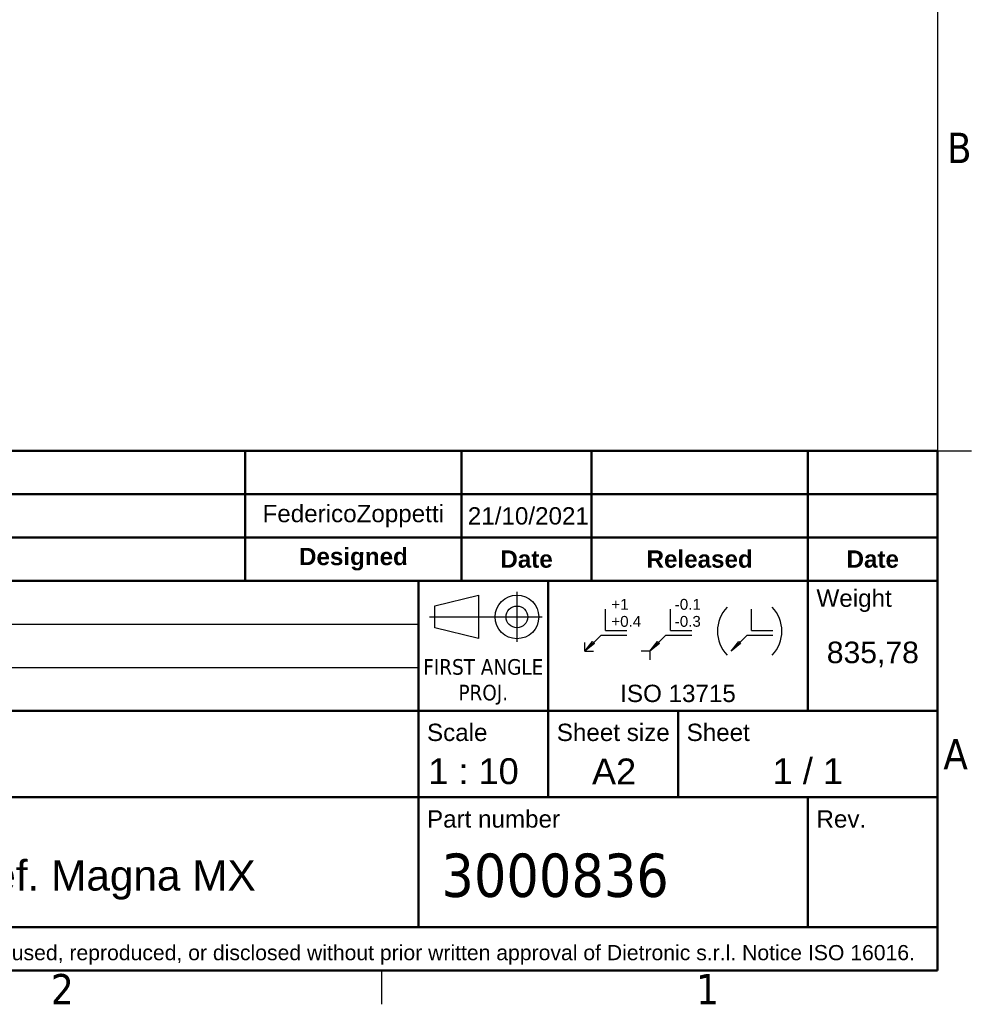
# Model space of a CAD drawing. Header units: millimetres. Extents: x 0 to 5940, y 0 to 4200.
# Tile 41 of 49: x 4779 to 5880, y 61 to 1198. Entities that reach past the tile are written whole.
import ezdxf
from ezdxf.enums import TextEntityAlignment as Align

# ---------------------------------------------------------------- set-up
doc = ezdxf.new("R2010")
doc.units = ezdxf.units.MM
doc.header["$LTSCALE"] = 10
doc.layers.get('0').update_dxf_attribs({"lineweight": 25})
for name, color, linetype, lineweight in [('Geometria schizzo (ISO)', 7, 'Continuous', 25), ('Geometria schizzo(ISO)', 7, 'Continuous', 50), ('Simbolo (ISO)', 7, 'Continuous', 25), ('Titolo (ISO)', 7, 'Continuous', 50)]:
    doc.layers.add(name, color=color, linetype=linetype, lineweight=lineweight)
doc.styles.add('Stile testo11', font='tahoma.ttf')
doc.styles.add('Stile testo132', font='tahoma.ttf')
doc.styles.add('Stile testo136', font='arial.ttf')
doc.styles.add('Stile testo26', font='arial.ttf')
doc.styles.add('Stile testo27', font='arial.ttf')
doc.styles.add('Stile testo68', font='arial.ttf')
doc.styles.add('Testo nota (ISO)', font='tahoma.ttf')

# ---------------------------------------------------------------- blocks, each defined once
blk = doc.blocks.new('Bordi Bordo di default')
at = {"layer": 'Geometria schizzo (ISO)'}
for p, q in [((584, 70), (587.9, 70)), ((519.75, 10), (519.75, 6.1))]:
    blk.add_line(p, q, dxfattribs=at)
at = {"layer": 'Geometria schizzo (ISO)', "flags": 128}
blk.add_lwpolyline([(10, 10), (10, 410), (584, 410), (584, 10), (10, 10)], dxfattribs=at)
at = {"layer": 'Simbolo (ISO)', "char_height": 3.5, "attachment_point": 7, "style": 'Testo nota (ISO)'}
for s, insert in [('B', (585.08, 103.25)), ('A', (584.66, 33.25)), ('2', (481.56, 6.1)), ('1', (556.09, 6.1))]:
    blk.add_mtext(s, dxfattribs=dict(at, insert=insert))
blk = doc.blocks.new('Cartigli Dietronic')
at = {"color": 7, "linetype": 'Continuous', "lineweight": 25}
for p, q in [((251.19, 241.34), (251.19, 235.58)), ((241.72, 239.73), (246.76, 240.99)), ((246.76, 240.99), (246.76, 235.95)), ((241.72, 237.21), (241.72, 239.73)), ((261.43, 236.89), (261.43, 239.34)), ((268.93, 236.89), (268.93, 239.34)), ((278.31, 236.89), (278.31, 239.34)), ((241.09, 238.47), (254.09, 238.47)), ((246.76, 235.95), (241.72, 237.21)), ((261.43, 236.89), (263.88, 236.89)), ((268.93, 236.89), (271.38, 236.89)), ((278.31, 236.89), (280.76, 236.89)), ((259.05, 234.51), (260.91, 236.37)), ((259.05, 234.51), (259.93, 235.61)), ((259.05, 234.51), (259.05, 235.51)), ((260.15, 235.4), (259.05, 234.51)), ((259.93, 235.61), (260.15, 235.4)), ((260.91, 236.37), (263.88, 236.37)), ((266.55, 234.51), (268.41, 236.37)), ((266.55, 234.51), (267.43, 235.61)), ((267.65, 235.4), (266.55, 234.51)), ((267.43, 235.61), (267.65, 235.4)), ((268.41, 236.37), (271.38, 236.37)), ((275.93, 234.51), (277.78, 236.37)), ((275.93, 234.51), (276.81, 235.61)), ((277.03, 235.4), (275.93, 234.51)), ((276.81, 235.61), (277.03, 235.4)), ((277.78, 236.37), (280.76, 236.37)), ((259.05, 234.51), (260.05, 234.51)), ((266.55, 234.51), (265.55, 234.51)), ((266.55, 234.51), (266.55, 233.51))]:
    blk.add_line(p, q, dxfattribs=at)
for radius in [2.52, 1.26]:
    blk.add_circle((251.19, 238.46), radius, dxfattribs=at)
for centre, start, end in [((278.3, 236.82), 135.5, 224.5), ((277.86, 236.82), 315.5, 44.5)]:
    blk.add_arc(centre, 3.94, start, end, dxfattribs=at)
at = {"layer": 'Geometria schizzo(ISO)'}
for p, q in [((99.8, 257.63), (299.8, 257.63)), ((219.8, 257.63), (219.8, 242.63)), ((244.8, 242.63), (244.8, 257.63)), ((259.8, 242.63), (259.8, 257.63)), ((284.8, 242.63), (284.8, 257.63)), ((299.8, 257.63), (299.8, 252.63)), ((299.8, 252.63), (99.8, 252.63)), ((299.8, 252.63), (299.8, 247.63)), ((99.8, 247.63), (299.8, 247.63)), ((299.8, 247.63), (299.8, 242.63)), ((254.8, 217.63), (254.8, 227.63)), ((269.8, 217.63), (269.8, 227.63)), ((284.8, 217.63), (284.8, 202.63)), ((299.8, 202.63), (99.8, 202.63))]:
    blk.add_line(p, q, dxfattribs=at)
at = {"layer": 'Titolo (ISO)'}
for p, q in [((299.8, 242.63), (149.8, 242.63)), ((239.8, 227.63), (239.8, 242.63)), ((254.8, 227.63), (254.8, 242.63)), ((284.8, 227.63), (284.8, 242.63)), ((299.8, 197.63), (299.8, 242.63)), ((149.8, 227.63), (299.8, 227.63)), ((239.8, 227.63), (239.8, 217.63)), ((149.8, 217.63), (299.8, 217.63)), ((239.8, 217.63), (239.8, 202.63)), ((99.8, 197.63), (299.8, 197.63))]:
    blk.add_line(p, q, dxfattribs=at)
at = {"layer": 'Titolo (ISO)', "lineweight": 25}
for p, q in [((149.8, 237.63), (239.8, 237.63)), ((149.8, 232.63), (239.8, 232.63))]:
    blk.add_line(p, q, dxfattribs=at)
at = {"layer": 'Titolo (ISO)', "style": 'Testo nota (ISO)'}
for s, insert, char_height, attachment_point in [('\\fArial|b1|i0;\\H2.0000;Designed', (232.3, 245.13), 2, 5), ('\\fArial|b1|i0;\\H2.0000;Date', (252.3, 245.13), 2, 5), ('\\fArial|b1|i0;\\H2.0000;Released', (272.3, 245.13), 2, 5), ('\\fArial|b1|i0;\\H2.0000;Date', (292.3, 245.13), 2, 5), ('\\fArial|b0|i0;\\H2.0000;Weight', (285.8, 241.63), 2, 1), ('\\fArial|b0|i0;\\H2.0000;ISO 13715', (269.8, 230.63), 2, 2), ('\\fArial|b0|i0;\\H2.0000;Scale', (240.8, 226.13), 2, 1), ('\\fArial|b0|i0;\\H2.0000;Sheet size', (255.8, 226.13), 2, 1), ('\\fArial|b0|i0;\\H2.0000;Sheet', (270.8, 226.13), 2, 1), ('\\fArial|b0|i0;\\H2.9900;1 / 1', (284.8, 220.63), 2.99, 5), ('\\fArial|b0|i0;\\H2.0000;Part number', (240.8, 216.13), 2, 1), ('\\fArial|b0|i0;\\H2.0000;Rev.', (285.8, 216.13), 2, 1)]:
    blk.add_mtext(s, dxfattribs=dict(at, insert=insert, char_height=char_height, attachment_point=attachment_point))
for s, insert, char_height, attachment_point, line_spacing_factor in [('\\fArial|b0|i0;\\H1.2500;+1           -0.1\\P\\fArial|b0|i0;\\H1.2500;+0.4        -0.3', (262.1, 240.54), 1.25, 1, 0.944221), ('\\fTahoma|b0|i0;\\H1.8000;FIRST ANGLE\\P\\fTahoma|b0|i0;\\H1.8000;PROJ.', (247.3, 233.59), 1.8, 2, 0.987884)]:
    blk.add_mtext(s, dxfattribs=dict(at, insert=insert, char_height=char_height, attachment_point=attachment_point, line_spacing_factor=line_spacing_factor))
at = {"layer": 'Titolo (ISO)', "insert": (100.72, 200.57), "char_height": 1.75, "width": 201.2462, "attachment_point": 1, "style": 'Testo nota (ISO)'}
blk.add_mtext('\\fArial|b0|i0;\\H1.7500;This document contains CONFIDENTIAL proprietary information which shall NOT be used, reproduced, or disclosed without prior written approval of Dietronic s.r.l. Notice ISO 16016.', dxfattribs=at)
at = {"layer": 'Titolo (ISO)'}
for tag, height, style, p in [('REV1', 2, 'Stile testo68', (105.8, 255.13)), ('REV1-AUTORE', 2, 'Stile testo68', (232.3, 255.13)), ('REV1-DATA_CREAZIONE', 2, 'Stile testo68', (252.3, 255.13)), ('REV1-APPROVATORE', 2, 'Stile testo68', (272.3, 255.13)), ('REV1-DATA_APPROVAZIONE', 2, 'Stile testo68', (292.3, 255.13)), ('REV0-APPROVATORE', 2, 'Stile testo68', (272.3, 250.13)), ('REV0-DATA_APPROVAZIONE', 2, 'Stile testo11', (292.3, 250.13)), ('NUMERO_REVISIONE', 5, 'Stile testo132', (292.3, 209.13))]:
    blk.add_attdef(tag, text='', height=height, dxfattribs=dict(at, style=style)).set_placement(p, align=Align.MIDDLE_CENTER)
for tag, height, style, p in [('REV1-DESCRIZIONE', 2, 'Stile testo68', (112.8, 255.13)), ('Semilavorato', 2, 'Stile testo11', (168.8, 240.13)), ('Trattamento_Superficiale', 2, 'Stile testo68', (174.8, 235.13)), ('Trattamento_Termico', 2, 'Stile testo68', (170.8, 230.13)), ('Materiale_Dietronic', 3.5, 'Testo nota (ISO)', (154.8, 220.63))]:
    blk.add_attdef(tag, text='', height=height, dxfattribs=dict(at, style=style)).set_placement(p, align=Align.MIDDLE_LEFT)
for tag, p, height, style in [('AUTORE_001', (221.8, 249.4), 2, 'Stile testo68'), ('DATA_CREAZIONE_001', (245.52, 249.13), 2, 'Stile testo68'), ('Massa_001', (286.99, 233.12), 2.49, 'Stile testo26'), ('Scala_vista_iniziale_001', (240.95, 219.15), 2.99, 'Stile testo136'), ('Dimensioni_foglio_001', (259.86, 219.12), 2.99, 'Stile testo136'), ('DESCRIZIONE_001', (154.44, 206.86), 3.5, 'Stile testo27'), ('NUMERO_PARTE_001', (242.47, 206.13), 5, 'Stile testo132')]:
    blk.add_attdef(tag, p, '', height=height, dxfattribs=dict(at, style=style))

msp = doc.modelspace()

# ---------------------------------------------------------------- block references
at = {"xscale": 10, "yscale": 10, "zscale": 10}
msp.add_blockref('Bordi Bordo di default', (0, 0), dxfattribs=at)
msp.add_blockref('Cartigli Dietronic', (2842.003, -1876.252), dxfattribs=at).add_auto_attribs({'Massa_001': '835,78', 'Scala_vista_iniziale_001': '1 : 10', 'Dimensioni_foglio_001': 'A2', 'DESCRIZIONE_001': 'Linear Transfer ref. Magna MX', 'AUTORE_001': 'FedericoZoppetti', 'DATA_CREAZIONE_001': '21/10/2021', 'NUMERO_PARTE_001': '3000836'})

doc.saveas('drawing.dxf')
